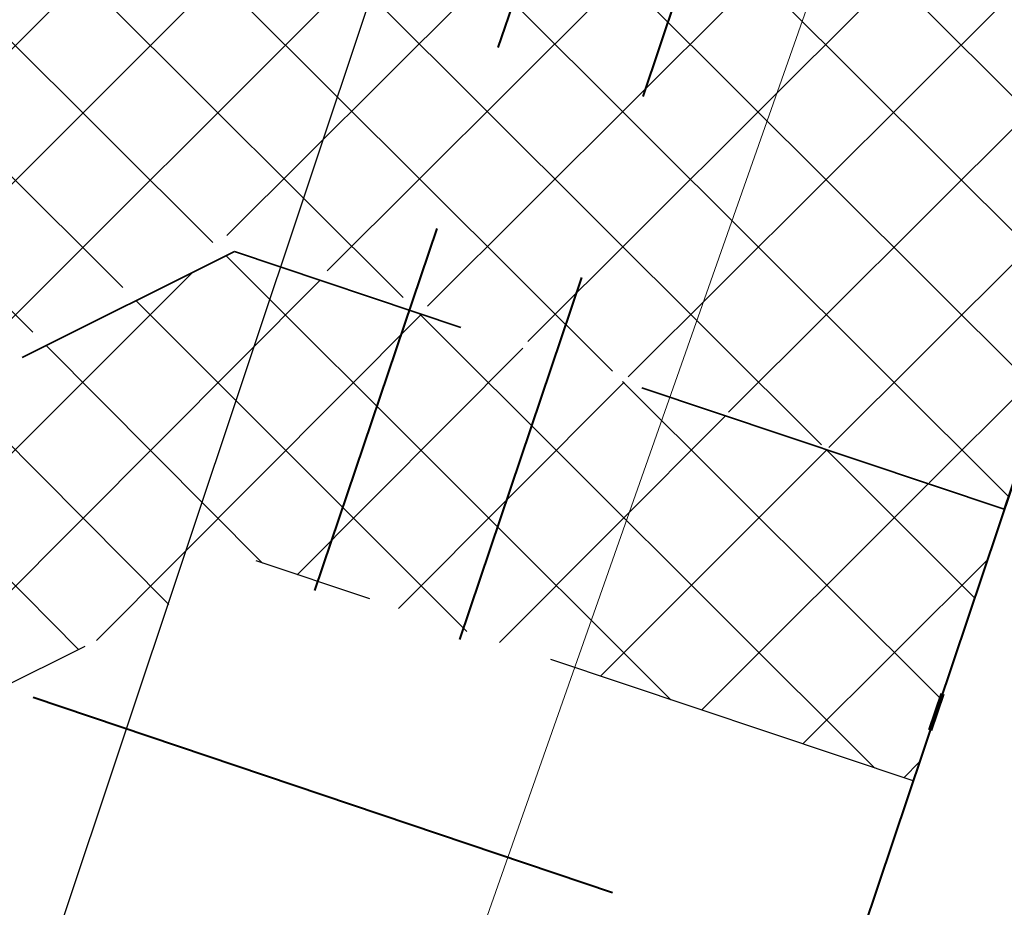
# Model space of a CAD drawing. Header units: metres. Extents: x 6599773 to 13199707, y 5688499 to 11377233.
# Tile 84 of 256: x 6599929.82 to 6599932.4, y 5688782.99 to 5688785.31. Entities that reach past the tile are written whole.
import ezdxf

# ---------------------------------------------------------------- set-up
doc = ezdxf.new("R2010")
doc.units = ezdxf.units.M
doc.header["$MEASUREMENT"] = 0
for name, pattern in [('1', [0]), ('3_EGBZ', [1.5, 1, -0.5]), ('9', [1, 0, -1]), ('BTO', [0]), ('BUG', [1.5, 1, -0.5]), ('GUK', [2, 1.5, -0.5])]:
    doc.linetypes.add(name, pattern=pattern)
for name, color, linetype, lineweight in [('_kolor chodnik', 50, '1', 0), ('_kolor zjazdy kostka', 7, '1', 0), ('_kolor zjazdy tłuczeń', 30, '1', 0), ('_kolor ścieżka', 10, '1', 0), ('_krawedz jezdni i pobocza', 7, 'BUG', 30), ('_kraweznik', 7, 'CONTINUOUS', 35), ('_linie rozgran', 100, '9', 90), ('_obrzeze', 10, 'BUG', 35), ('_przepusty', 172, '3_EGBZ', 40), ('AS__Nowe_granice', 140, 'CONTINUOUS', 30), ('Kontury', 90, 'GUK', 5), ('OTK_L_5', 7, 'CONTINUOUS', 5)]:
    doc.layers.add(name, color=color, linetype=linetype, lineweight=lineweight)
for name, color, linetype, lineweight, true_color in [('_kolor jezdnia', 7, '1', 0, 0x00dbdb), ('_kolor pobocze', 7, '1', 0, 0xff66ff), ('_podział mój', 7, 'BTO', 40, 0xdb70ff)]:
    doc.layers.add(name, color=color, linetype=linetype, lineweight=lineweight, true_color=true_color)
pattern_1 = [(45, (0, 0), (-0.1767766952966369, 0.1767766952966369), []), (135, (0, 0), (-0.1767766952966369, -0.1767766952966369), [])]

msp = doc.modelspace()

# ---------------------------------------------------------------- hatches: boundary and pattern name
at = {"layer": '_kolor chodnik'}
h = msp.add_hatch(dxfattribs=at)
h.set_pattern_fill('ANSI37', color=256, scale=2)
h.set_pattern_definition(pattern_1)
h.paths.add_polyline_path([(6599849.938171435, 5688542.085872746), (6599852.232147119, 5688548.938742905), (6599853.573135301, 5688548.489851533), (6599853.827082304, 5688549.248475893), (6599851.793849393, 5688549.929093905), (6599849.895278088, 5688548.982823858), (6599847.823506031, 5688542.793750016)])
edge = h.paths.add_edge_path()
edge.add_line((6600018.106075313, 5689087.454911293), (6600022.42781917, 5689091.229234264))
edge.add_line((6600022.42781917, 5689091.229234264), (6600020.233254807, 5689093.742094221))
edge.add_line((6600020.233254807, 5689093.742094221), (6600017.159471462, 5689091.057656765))
edge.add_arc((6600023.275194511, 5689085.3851404), 8.341433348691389, 137.1531559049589, 148.8016577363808)
edge.add_line((6600016.140105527, 5689089.706021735), (6600018.106075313, 5689087.454911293))
h.paths.add_polyline_path([(6600038.501784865, 5689187.592294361), (6600037.906968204, 5689187.700586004), (6600037.63829624, 5689186.224843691), (6600038.240083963, 5689186.115282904)])
h.paths.add_polyline_path([(6600069.098302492, 5689360.276020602), (6600068.321239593, 5689360.413462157), (6600068.064048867, 5689358.936495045), (6600068.836639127, 5689358.799546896)])
h.paths.add_polyline_path([(6600082.393785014, 5689362.950258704), (6600082.941124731, 5689366.103121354), (6600081.481377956, 5689366.361351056), (6600080.923159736, 5689363.210828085)])
h.paths.add_polyline_path([(6600074.022236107, 5689388.065861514), (6600072.983907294, 5689388.249860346), (6600072.723374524, 5689386.77253894), (6600073.760538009, 5689386.588865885)])
h.paths.add_polyline_path([(6600105.613104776, 5689486.405659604), (6600106.749499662, 5689489.711933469), (6600105.298891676, 5689490.233346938), (6600104.143487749, 5689486.917306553)], flags=17)
h.paths.add_polyline_path([(6600132.519778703, 5689678.737346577), (6600131.761827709, 5689678.896110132), (6600131.444670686, 5689677.429261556), (6600132.212256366, 5689677.269208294)])
h.paths.add_polyline_path([(6600156.649397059, 5689798.7449027), (6600156.48800471, 5689797.958860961), (6600157.450195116, 5689797.757316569), (6600157.615023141, 5689798.542205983)])
h.paths.add_polyline_path([(6600189.055358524, 5689948.643107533), (6600187.902868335, 5689948.884512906), (6600187.600024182, 5689947.417400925), (6600188.748131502, 5689947.176379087)])
edge = h.paths.add_edge_path()
edge.add_line((6600204.459383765, 5690032.969035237), (6600204.153258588, 5690031.227801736))
edge.add_arc((6600202.328347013, 5690027.299936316), 4.331100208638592, 41.85300125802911, 65.08011549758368, ccw=False)
edge.add_arc((6600032.90393149, 5690051.979071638), 174.020003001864, 352.8070218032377, 353.495463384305)
edge.add_arc((6600202.372679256, 5690027.343587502), 5.999999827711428, 55.12102442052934, 69.64815978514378)
edge = h.paths.add_edge_path()
edge.add_line((6600205.046027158, 5690040.265402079), (6600204.972740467, 5690038.483452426))
edge.add_arc((6600203.986269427, 5690044.401803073), 5.999999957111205, 279.4630688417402, 294.9140560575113)
edge.add_line((6600206.513819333, 5690038.960158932), (6600206.607027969, 5690041.030672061))
edge.add_arc((6600203.986269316, 5690044.401803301), 4.270000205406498, 284.3702444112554, 307.86193139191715, ccw=False)
edge = h.paths.add_edge_path()
edge.add_arc((6600203.547470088, 5690044.558759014), 6.446878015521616, 324.4350091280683, 356.2013368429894, ccw=False)
edge.add_arc((6600203.986269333, 5690044.401803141), 6.00000007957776, 323.2169970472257, 357.4193489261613)
h.paths.add_polyline_path([(6600208.910055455, 5690121.713696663), (6600208.146285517, 5690121.748120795), (6600207.125602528, 5690121.794124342), (6600209.971605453, 5690121.665851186)])
edge = h.paths.add_edge_path()
edge.add_line((6600238.769818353, 5690481.648294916), (6600240.338176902, 5690490.873746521))
edge.add_line((6600240.338176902, 5690490.873746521), (6600241.251295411, 5690510.829461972))
edge.add_line((6600241.251295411, 5690510.829461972), (6600239.524022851, 5690510.928942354))
edge.add_line((6600239.524022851, 5690510.928942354), (6600238.633343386, 5690491.167757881))
edge.add_line((6600238.633343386, 5690491.167757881), (6600234.579716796, 5690467.661262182))
edge.add_line((6600234.579716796, 5690467.661262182), (6600234.449796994, 5690464.966873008))
edge.add_arc((6600242.443669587, 5690464.607462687), 8.00194818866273, 177.4256738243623, 268.2543056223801)
edge.add_line((6600242.199903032, 5690456.609228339), (6600242.216657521, 5690457.359274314))
edge.add_line((6600242.216657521, 5690457.359274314), (6600242.305257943, 5690458.836738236))
edge.add_arc((6600242.444504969, 5690464.607952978), 5.772894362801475, 177.0298084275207, 268.6178439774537, ccw=False)
edge.add_line((6600236.679365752, 5690464.907083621), (6600236.951876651, 5690470.95443634))
edge.add_line((6600236.951876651, 5690470.95443634), (6600238.150786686, 5690478.210832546))
edge.add_line((6600238.150786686, 5690478.210832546), (6600238.769818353, 5690481.648294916))
h.paths.add_polyline_path([(6600238.769818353, 5690481.648294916), (6600238.150786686, 5690478.210832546), (6600239.670056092, 5690477.930590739), (6600240.266710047, 5690481.376366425)], flags=17)
edge = h.paths.add_edge_path()
edge.add_line((6600223.366500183, 5690460.339976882), (6600223.276803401, 5690457.948865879))
edge.add_arc((6600221.105749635, 5690465.64864014), 7.999999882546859, 285.7465040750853, 299.8464885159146)
edge.add_line((6600225.08717264, 5690458.709744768), (6600225.240084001, 5690461.623695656))
edge.add_arc((6600221.105749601, 5690465.648640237), 5.769999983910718, 293.06724420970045, 315.7681070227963, ccw=False)
edge = h.paths.add_edge_path()
edge.add_arc((6600220.025145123, 5690444.676291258), 5.77000016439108, 37.996647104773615, 59.94382588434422, ccw=False)
edge.add_line((6600224.572175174, 5690448.22839199), (6600224.817793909, 5690451.081798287))
edge.add_arc((6600220.025145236, 5690444.676291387), 7.999999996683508, 53.19588653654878, 68.15166733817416)
edge.add_line((6600223.00235276, 5690452.101669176), (6600222.91504296, 5690449.670427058))
edge = h.paths.add_edge_path()
edge.add_arc((6600221.105749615, 5690465.648640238), 7.999999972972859, 328.0222308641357, 357.0132597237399)
edge.add_line((6600229.094882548, 5690465.23180147), (6600229.218816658, 5690467.593604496))
edge.add_line((6600229.218816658, 5690467.593604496), (6600228.218919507, 5690467.645774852))
edge.add_line((6600228.218919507, 5690467.645774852), (6600227.891778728, 5690461.411918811))
h.paths.add_polyline_path([(6600200.980142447, 5690012.236744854), (6600202.31727834, 5690011.956662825), (6600202.522293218, 5690012.935421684), (6600201.182321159, 5690013.216097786)])
h.paths.add_polyline_path([(6600196.457878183, 5689983.98337835), (6600195.202332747, 5689984.246370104), (6600194.899091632, 5689982.777335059), (6600196.150355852, 5689982.515240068)])
edge = h.paths.add_edge_path()
edge.add_line((6600112.305909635, 5689517.99101877), (6600112.691041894, 5689519.807934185))
edge.add_line((6600112.691041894, 5689519.807934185), (6600113.245521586, 5689522.423769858))
edge.add_line((6600113.245521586, 5689522.423769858), (6600111.553124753, 5689522.782507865))
edge.add_line((6600111.553124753, 5689522.782507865), (6600107.405864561, 5689503.217226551))
edge.add_line((6600107.405864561, 5689503.217226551), (6600099.494506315, 5689480.361667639))
edge.add_line((6600099.494506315, 5689480.361667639), (6600099.182814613, 5689478.891218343))
edge.add_arc((6600107.008997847, 5689477.232359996), 8.000059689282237, 168.0325629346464, 257.7529108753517)
edge.add_line((6600105.311960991, 5689469.414366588), (6600105.784990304, 5689471.593619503))
edge.add_arc((6600107.008927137, 5689477.232314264), 5.769999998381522, 168.0321375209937, 257.7533362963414, ccw=False)
edge.add_line((6600101.364343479, 5689478.42879883), (6600101.647245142, 5689479.76342708))
edge.add_line((6600101.647245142, 5689479.76342708), (6600104.143487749, 5689486.917306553))
edge.add_line((6600104.143487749, 5689486.917306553), (6600105.298891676, 5689490.233346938))
edge.add_line((6600105.298891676, 5689490.233346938), (6600108.240043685, 5689498.809726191))
edge.add_line((6600108.240043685, 5689498.809726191), (6600112.305909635, 5689517.99101877))
h.paths.add_polyline_path([(6600136.009573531, 5689645.499114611), (6600138.333647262, 5689645.012304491), (6600138.661671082, 5689646.578318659), (6600134.869459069, 5689647.372651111)])
at = {"layer": '_kolor jezdnia'}
h = msp.add_hatch(dxfattribs=at)
h.set_pattern_fill('ANSI37', color=256, scale=2.2)
h.set_pattern_definition([(311.9999999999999, (0, 0), (0.2043648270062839, 0.1840109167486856), []), (41.99999999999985, (0, 0), (-0.1840109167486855, 0.2043648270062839), [])])
edge = h.paths.add_edge_path()
edge.add_line((6599833.066047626, 5688539.933393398), (6599850.649511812, 5688527.983462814))
edge.add_arc((6599857.337592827, 5688536.653968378), 10.95025544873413, 169.5012687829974, 232.3548431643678, ccw=False)
edge.add_arc((6599858.085851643, 5688536.618142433), 11.69295282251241, 162.2507788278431, 169.9967502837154, ccw=False)
edge.add_line((6599846.949484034, 5688540.182754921), (6599847.823506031, 5688542.793750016))
edge.add_line((6599847.823506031, 5688542.793750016), (6599849.895278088, 5688548.982823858))
edge.add_line((6599849.895278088, 5688548.982823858), (6599852.434748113, 5688556.56906746))
edge.add_line((6599852.434748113, 5688556.56906746), (6599928.48625871, 5688783.760284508))
edge.add_line((6599928.48625871, 5688783.760284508), (6599931.025728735, 5688791.34652811))
edge.add_line((6599931.025728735, 5688791.34652811), (6599996.657773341, 5688987.411326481))
edge.add_line((6599996.657773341, 5688987.411326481), (6599999.197243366, 5688994.997570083))
edge.add_line((6599999.197243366, 5688994.997570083), (6600021.930100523, 5689062.908193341))
edge.add_line((6600021.930100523, 5689062.908193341), (6600017.620224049, 5689067.371531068))
edge.add_line((6600017.620224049, 5689067.371531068), (6600016.714558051, 5689064.654078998))
edge.add_line((6600016.714558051, 5689064.654078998), (6600012.423620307, 5689051.835617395))
edge.add_line((6600012.423620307, 5689051.835617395), (6600009.884150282, 5689044.249373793))
edge.add_line((6600009.884150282, 5689044.249373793), (6599977.53516164, 5688947.612159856))
edge.add_line((6599977.53516164, 5688947.612159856), (6599974.995691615, 5688940.025916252))
edge.add_line((6599974.995691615, 5688940.025916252), (6599942.096912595, 5688841.746295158))
edge.add_line((6599942.096912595, 5688841.746295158), (6599939.557442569, 5688834.160051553))
edge.add_line((6599939.557442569, 5688834.160051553), (6599882.679288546, 5688664.246042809))
edge.add_line((6599882.679288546, 5688664.246042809), (6599880.139818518, 5688656.659799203))
edge.add_line((6599880.139818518, 5688656.659799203), (6599852.464543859, 5688573.984527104))
edge.add_line((6599852.464543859, 5688573.984527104), (6599842.470137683, 5688544.127903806))
edge.add_arc((6599835.706422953, 5688546.652910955), 7.219660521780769, 248.54809133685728, 339.52856074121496, ccw=False)
h.paths.add_polyline_path([(6600044.653202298, 5689172.271628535), (6600046.276244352, 5689181.431901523), (6600047.759199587, 5689189.801539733), (6600051.0603021, 5689208.432603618), (6600052.368792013, 5689215.817578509), (6600054.808584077, 5689229.587499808), (6600056.11707399, 5689236.972474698), (6600057.346666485, 5689243.912161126), (6600058.655146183, 5689251.297078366), (6600058.831439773, 5689252.292060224), (6600060.098987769, 5689259.445963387), (6600060.139929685, 5689259.677035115), (6600061.407468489, 5689266.830886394), (6600072.329030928, 5689328.470998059), (6600073.637511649, 5689335.855921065), (6600077.337304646, 5689356.73715072), (6600078.820259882, 5689365.106788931), (6600081.142794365, 5689378.214921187), (6600082.53851694, 5689386.092227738), (6600095.187867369, 5689457.483787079), (6600091.082877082, 5689465.8405575), (6600089.043088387, 5689454.328211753), (6600087.870641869, 5689447.711051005), (6600087.560133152, 5689445.958573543), (6600086.562151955, 5689440.326076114), (6600082.433200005, 5689417.022719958), (6600080.95024477, 5689408.65308175), (6600077.202698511, 5689387.502337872), (6600075.719743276, 5689379.132699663), (6600073.469199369, 5689366.430874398), (6600071.986244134, 5689358.061236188), (6600069.986864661, 5689346.776955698), (6600068.591142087, 5689338.899649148), (6600065.559290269, 5689321.78820693), (6600064.163567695, 5689313.91090038), (6600059.719426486, 5689288.828650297), (6600058.323703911, 5689280.951343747), (6600057.563846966, 5689276.662793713), (6600056.168124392, 5689268.785487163), (6600054.804920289, 5689261.091711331), (6600053.409197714, 5689253.214404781), (6600053.264817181, 5689252.399536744), (6600051.869094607, 5689244.522230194), (6600051.183555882, 5689240.653124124), (6600049.787833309, 5689232.775817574), (6600046.593849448, 5689214.749319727), (6600045.198126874, 5689206.872013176), (6600044.41754409, 5689202.466488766), (6600042.934588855, 5689194.096850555), (6600036.429952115, 5689157.38538759), (6600034.94699688, 5689149.01574938), (6600030.579776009, 5689124.367629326), (6600027.529365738, 5689107.151445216), (6600024.895072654, 5689094.014582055), (6600030.583685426, 5689094.264316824), (6600032.945013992, 5689106.191885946), (6600043.170247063, 5689163.901990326)])
edge = h.paths.add_edge_path()
edge.add_line((6600111.106812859, 5689535.144351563), (6600111.256844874, 5689535.85214863))
edge.add_line((6600111.256844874, 5689535.85214863), (6600112.915748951, 5689543.678261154))
edge.add_line((6600112.915748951, 5689543.678261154), (6600117.304772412, 5689564.384094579))
edge.add_line((6600117.304772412, 5689564.384094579), (6600119.067357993, 5689572.699339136))
edge.add_line((6600119.067357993, 5689572.699339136), (6600120.087667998, 5689577.512794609))
edge.add_line((6600120.087667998, 5689577.512794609), (6600121.64289057, 5689584.849775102))
edge.add_line((6600121.64289057, 5689584.849775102), (6600128.436769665, 5689616.900852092))
edge.add_line((6600128.436769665, 5689616.900852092), (6600129.991992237, 5689624.237832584))
edge.add_line((6600129.991992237, 5689624.237832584), (6600132.660554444, 5689636.827148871))
edge.add_line((6600132.660554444, 5689636.827148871), (6600133.208838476, 5689639.444704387))
edge.add_line((6600133.208838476, 5689639.444704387), (6600134.848957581, 5689647.274775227))
edge.add_line((6600134.848957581, 5689647.274775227), (6600138.97649476, 5689666.979995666))
edge.add_line((6600138.97649476, 5689666.979995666), (6600140.51410642, 5689674.320687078))
edge.add_line((6600140.51410642, 5689674.320687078), (6600145.209128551, 5689696.735129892))
edge.add_line((6600145.209128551, 5689696.735129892), (6600146.746740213, 5689704.075821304))
edge.add_line((6600146.746740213, 5689704.075821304), (6600151.462308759, 5689726.588354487))
edge.add_line((6600151.462308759, 5689726.588354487), (6600152.999920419, 5689733.929045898))
edge.add_line((6600152.999920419, 5689733.929045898), (6600155.244070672, 5689744.642813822))
edge.add_line((6600155.244070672, 5689744.642813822), (6600156.781682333, 5689751.983505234))
edge.add_line((6600156.781682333, 5689751.983505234), (6600161.635515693, 5689775.156126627))
edge.add_line((6600161.635515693, 5689775.156126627), (6600163.378142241, 5689783.475576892))
edge.add_line((6600163.378142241, 5689783.475576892), (6600163.850769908, 5689785.731942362))
edge.add_line((6600163.850769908, 5689785.731942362), (6600167.028500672, 5689800.90270461))
edge.add_line((6600167.028500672, 5689800.90270461), (6600179.490888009, 5689860.399222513))
edge.add_line((6600179.490888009, 5689860.399222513), (6600181.233514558, 5689868.718672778))
edge.add_line((6600181.233514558, 5689868.718672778), (6600181.84713393, 5689871.648144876))
edge.add_line((6600181.84713393, 5689871.648144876), (6600183.38474559, 5689878.988836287))
edge.add_line((6600183.38474559, 5689878.988836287), (6600184.935818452, 5689886.393792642))
edge.add_line((6600184.935818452, 5689886.393792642), (6600186.575937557, 5689894.223863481))
edge.add_line((6600186.575937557, 5689894.223863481), (6600194.051338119, 5689929.912074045))
edge.add_line((6600194.051338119, 5689929.912074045), (6600195.691457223, 5689937.742144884))
edge.add_line((6600195.691457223, 5689937.742144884), (6600202.915799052, 5689972.231779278))
edge.add_line((6600202.915799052, 5689972.231779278), (6600204.555918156, 5689980.061850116))
edge.add_line((6600204.555918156, 5689980.061850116), (6600206.062781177, 5689987.255744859))
edge.add_line((6600206.062781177, 5689987.255744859), (6600207.702900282, 5689995.085815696))
edge.add_line((6600207.702900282, 5689995.085815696), (6600210.232559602, 5690007.162628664))
edge.add_line((6600210.232559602, 5690007.162628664), (6600211.694938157, 5690014.144150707))
edge.add_arc((6600028.177652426, 5690052.584442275), 187.5000004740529, 348.1696294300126, 357.4195276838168)
edge.add_line((6600215.487522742, 5690044.142720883), (6600208.310270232, 5690026.480446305))
edge.add_arc((6600032.903933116, 5690051.97907145), 177.2500013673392, 348.1696294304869, 351.7289130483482, ccw=False)
edge.add_line((6600206.38894146, 5690015.640182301), (6600205.966941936, 5690013.625519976))
edge.add_line((6600205.966941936, 5690013.625519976), (6600204.326822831, 5690005.795449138))
edge.add_line((6600204.326822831, 5690005.795449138), (6600197.076961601, 5689971.183982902))
edge.add_line((6600197.076961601, 5689971.183982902), (6600195.334335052, 5689962.864532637))
edge.add_line((6600195.334335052, 5689962.864532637), (6600193.44722506, 5689953.855305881))
edge.add_line((6600193.44722506, 5689953.855305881), (6600191.909227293, 5689946.512771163))
edge.add_line((6600191.909227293, 5689946.512771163), (6600185.49684423, 5689915.899498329))
edge.add_line((6600185.49684423, 5689915.899498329), (6600183.856521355, 5689908.068454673))
edge.add_line((6600183.856521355, 5689908.068454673), (6600182.066605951, 5689899.523243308))
edge.add_line((6600182.066605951, 5689899.523243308), (6600180.32407057, 5689891.204228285))
edge.add_line((6600180.32407057, 5689891.204228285), (6600174.320344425, 5689862.541919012))
edge.add_line((6600174.320344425, 5689862.541919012), (6600172.577809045, 5689854.222903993))
edge.add_line((6600172.577809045, 5689854.222903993), (6600163.663810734, 5689811.666703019))
edge.add_line((6600163.663810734, 5689811.666703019), (6600162.023782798, 5689803.837067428))
edge.add_line((6600162.023782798, 5689803.837067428), (6600160.924220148, 5689798.587659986))
edge.add_line((6600160.924220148, 5689798.587659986), (6600159.279208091, 5689790.734229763))
edge.add_line((6600159.279208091, 5689790.734229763), (6600157.107250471, 5689780.365115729))
edge.add_line((6600157.107250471, 5689780.365115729), (6600155.462238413, 5689772.511685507))
edge.add_line((6600155.462238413, 5689772.511685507), (6600153.380318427, 5689762.572418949))
edge.add_line((6600153.380318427, 5689762.572418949), (6600151.735124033, 5689754.718118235))
edge.add_line((6600151.735124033, 5689754.718118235), (6600148.586504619, 5689739.686336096))
edge.add_line((6600148.586504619, 5689739.686336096), (6600146.885007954, 5689731.563243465))
edge.add_line((6600146.885007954, 5689731.563243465), (6600141.75088822, 5689707.052510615))
edge.add_line((6600141.75088822, 5689707.052510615), (6600140.110896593, 5689699.223048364))
edge.add_line((6600140.110896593, 5689699.223048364), (6600133.483561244, 5689667.583574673))
edge.add_line((6600133.483561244, 5689667.583574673), (6600131.860394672, 5689659.834436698))
edge.add_line((6600131.860394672, 5689659.834436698), (6600131.740984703, 5689659.26436315))
edge.add_line((6600131.740984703, 5689659.26436315), (6600130.117814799, 5689651.515209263))
edge.add_line((6600130.117814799, 5689651.515209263), (6600127.278733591, 5689637.961189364))
edge.add_line((6600127.278733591, 5689637.961189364), (6600126.924568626, 5689636.290366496))
edge.add_line((6600126.924568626, 5689636.290366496), (6600125.166244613, 5689627.995226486))
edge.add_line((6600125.166244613, 5689627.995226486), (6600118.009503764, 5689594.232298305))
edge.add_line((6600118.009503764, 5689594.232298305), (6600116.251179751, 5689585.937158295))
edge.add_line((6600116.251179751, 5689585.937158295), (6600113.665314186, 5689573.737975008))
edge.add_line((6600113.665314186, 5689573.737975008), (6600111.898534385, 5689565.402943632))
edge.add_line((6600111.898534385, 5689565.402943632), (6600104.889982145, 5689532.33911599))
edge.add_line((6600104.889982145, 5689532.33911599), (6600103.226635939, 5689524.492047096))
edge.add_line((6600103.226635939, 5689524.492047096), (6600096.623876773, 5689493.342605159))
edge.add_line((6600096.623876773, 5689493.342605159), (6600094.968986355, 5689485.53542763))
edge.add_line((6600094.968986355, 5689485.53542763), (6600094.300101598, 5689482.379870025))
edge.add_line((6600094.300101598, 5689482.379870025), (6600099.182814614, 5689478.891218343))
edge.add_line((6600099.182814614, 5689478.891218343), (6600099.494506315, 5689480.361667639))
edge.add_line((6600099.494506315, 5689480.361667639), (6600111.106812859, 5689535.144351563))
edge = h.paths.add_edge_path()
edge.add_arc((6600239.213891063, 5690851.4003676), 10.0000000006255, -2.8342403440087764, 76.13703556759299, ccw=False)
edge.add_line((6600249.201658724, 5690850.905901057), (6600249.082723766, 5690848.503524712))
edge.add_line((6600249.082723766, 5690848.503524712), (6600247.016487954, 5690806.767468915))
edge.add_line((6600247.016487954, 5690806.767468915), (6600246.092398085, 5690789.152178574))
edge.add_line((6600246.092398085, 5690789.152178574), (6600233.768116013, 5690572.015170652))
edge.add_line((6600233.768116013, 5690572.015170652), (6600228.959056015, 5690465.29620206))
edge.add_line((6600228.959056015, 5690465.29620206), (6600234.588724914, 5690465.017134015))
edge.add_line((6600234.588724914, 5690465.017134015), (6600239.26254019, 5690571.767576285))
edge.add_line((6600239.26254019, 5690571.767576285), (6600252.505038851, 5690806.400146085))
edge.add_line((6600252.505038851, 5690806.400146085), (6600254.569211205, 5690848.094521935))
edge.add_arc((6600262.559425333, 5690847.6989487), 7.999999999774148, 76.13703557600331, 177.1657596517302, ccw=False)
edge.add_line((6600264.476229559, 5690855.465921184), (6600241.609896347, 5690861.109083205))
edge = h.paths.add_edge_path()
edge.add_line((6600250.031475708, 5690451.625307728), (6600250.231741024, 5690455.772579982))
edge.add_line((6600250.231741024, 5690455.772579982), (6600246.257763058, 5690456.417303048))
edge.add_line((6600246.257763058, 5690456.417303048), (6600242.171761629, 5690456.61060902))
edge.add_arc((6600242.563100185, 5690464.586983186), 7.985968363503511, 176.9123644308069, 267.1911945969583, ccw=False)
edge.add_line((6600234.588724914, 5690465.017134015), (6600228.959056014, 5690465.29620206))
edge.add_arc((6600220.965133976, 5690465.657286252), 8.002072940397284, 267.8289300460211, 357.413716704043, ccw=False)
edge.add_line((6600220.661989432, 5690457.660957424), (6600212.406915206, 5690458.119572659))
edge.add_line((6600212.406915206, 5690458.119572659), (6600208.431872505, 5690457.817501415))
edge.add_line((6600208.431872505, 5690457.817501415), (6600208.233912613, 5690454.548331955))
edge.add_line((6600208.233912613, 5690454.548331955), (6600212.129565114, 5690453.127270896))
edge.add_line((6600212.129565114, 5690453.127270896), (6600218.640548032, 5690452.76554962))
edge.add_line((6600218.640548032, 5690452.76554962), (6600216.486747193, 5690452.885205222))
edge.add_line((6600216.486747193, 5690452.885205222), (6600220.46890539, 5690452.663974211))
edge.add_arc((6600220.025145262, 5690444.676291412), 7.999999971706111, -0.3386579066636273, 86.8201700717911, ccw=False)
edge.add_line((6600228.025005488, 5690444.629006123), (6600227.803602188, 5690439.649256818))
edge.add_line((6600227.803602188, 5690439.649256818), (6600226.885525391, 5690435.936828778))
edge.add_line((6600226.885525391, 5690435.936828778), (6600225.534849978, 5690405.967249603))
edge.add_line((6600225.534849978, 5690405.967249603), (6600226.115199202, 5690402.187514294))
edge.add_line((6600226.115199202, 5690402.187514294), (6600213.445139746, 5690121.008786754))
edge.add_line((6600213.445139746, 5690121.008786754), (6600213.352800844, 5690118.960058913))
edge.add_line((6600213.352800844, 5690118.960058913), (6600209.980184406, 5690044.131649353))
edge.add_arc((6600203.986269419, 5690044.401803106), 5.999999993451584, 257.4162346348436, 357.41934921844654, ccw=False)
edge.add_line((6600202.679069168, 5690038.545931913), (6600201.589735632, 5690033.666039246))
edge.add_line((6600201.589735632, 5690033.666039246), (6600203.67987942, 5690033.199458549))
edge.add_arc((6600202.372679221, 5690027.343587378), 5.999999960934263, -8.27108729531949, 77.41623506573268, ccw=False)
edge.add_line((6600208.310270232, 5690026.480446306), (6600215.487522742, 5690044.142720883))
edge.add_line((6600215.487522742, 5690044.142720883), (6600216.199687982, 5690059.944661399))
edge.add_line((6600216.199687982, 5690059.944661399), (6600216.537356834, 5690067.437056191))
edge.add_line((6600216.537356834, 5690067.437056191), (6600223.893528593, 5690230.66011469))
edge.add_line((6600223.893528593, 5690230.66011469), (6600224.231197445, 5690238.152509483))
edge.add_line((6600224.231197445, 5690238.152509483), (6600233.507835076, 5690443.987992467))
edge.add_arc((6600241.499722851, 5690443.627812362), 7.999999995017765, 87.29208981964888, 177.4195277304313, ccw=False)
edge.add_line((6600241.877677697, 5690451.618879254), (6600246.021541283, 5690451.422886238))
edge.add_line((6600246.021541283, 5690451.422886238), (6600246.427694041, 5690451.443388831))
edge.add_line((6600246.427694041, 5690451.443388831), (6600246.793970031, 5690451.461878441))
edge.add_line((6600246.793970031, 5690451.461878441), (6600250.031475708, 5690451.625307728))
edge = h.paths.add_edge_path()
edge.add_line((6600007.33756506, 5689086.20374581), (6600006.980466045, 5689080.740822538))
edge.add_line((6600006.980466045, 5689080.740822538), (6600007.229745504, 5689080.720859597))
edge.add_line((6600007.229745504, 5689080.720859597), (6600008.093335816, 5689080.601653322))
edge.add_line((6600008.093335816, 5689080.601653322), (6600008.702681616, 5689080.53831051))
edge.add_arc((6600008.140193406, 5689070.554142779), 9.999999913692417, -18.557800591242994, 86.77547804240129, ccw=False)
edge.add_line((6600017.620224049, 5689067.371531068), (6600021.930100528, 5689062.908193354))
edge.add_arc((6599734.83819726, 5689159.011261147), 302.7499967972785, 341.4922000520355, 343.8640860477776)
edge.add_arc((6600034.895369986, 5689072.315877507), 9.581213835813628, 98.63328270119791, 164.5273290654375, ccw=False)
edge.add_line((6600033.457137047, 5689081.788529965), (6600033.832640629, 5689081.798737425))
edge.add_line((6600033.832640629, 5689081.798737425), (6600034.422462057, 5689082.05700874))
edge.add_line((6600034.422462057, 5689082.05700874), (6600036.833623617, 5689082.139040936))
edge.add_line((6600036.833623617, 5689082.139040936), (6600036.730225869, 5689087.148851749))
edge.add_line((6600036.730225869, 5689087.148851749), (6600036.579860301, 5689087.134303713))
edge.add_arc((6600036.479565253, 5689093.136286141), 6.002820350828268, 169.1687651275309, 270.9573417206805, ccw=False)
edge.add_line((6600030.583685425, 5689094.264316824), (6600024.895072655, 5689094.014582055))
edge.add_arc((6600015.200558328, 5689096.162123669), 9.929528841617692, 271.0943432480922, 347.5094668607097, ccw=False)
edge.add_arc((6600014.909438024, 5689089.646776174), 3.446070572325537, 264.4236009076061, 278.0194998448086, ccw=False)
edge.add_line((6600014.574573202, 5689086.217014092), (6600014.299554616, 5689086.232508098))
edge.add_line((6600014.299554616, 5689086.232508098), (6600010.474232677, 5689086.448019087))
edge.add_line((6600010.474232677, 5689086.448019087), (6600007.33756506, 5689086.20374581))
edge = h.paths.add_edge_path()
edge.add_line((6600105.490725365, 5689463.953528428), (6600106.927559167, 5689464.047234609))
edge.add_line((6600106.927559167, 5689464.047234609), (6600107.835, 5689468.66))
edge.add_line((6600107.835, 5689468.66), (6600105.311960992, 5689469.414366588))
edge.add_arc((6600107.008997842, 5689477.232359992), 8.000059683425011, 168.0325628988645, 257.7529109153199, ccw=False)
edge.add_line((6600099.182814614, 5689478.891218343), (6600094.300101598, 5689482.379870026))
edge.add_arc((6600586.245114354, 5689378.10423892), 502.8750369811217, 168.032376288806, 169.9522165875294)
edge.add_line((6600091.082877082, 5689465.8405575), (6600095.187867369, 5689457.483787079))
edge.add_arc((6600103.06517392, 5689456.088064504), 8.000000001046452, 77.7533362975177, 169.9524553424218, ccw=False)
edge.add_line((6600104.762140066, 5689463.906012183), (6600105.490725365, 5689463.953528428))
at = {"layer": '_kolor pobocze'}
h = msp.add_hatch(dxfattribs=at)
h.set_pattern_fill('ANSI37', color=256, scale=2)
h.set_pattern_definition(pattern_1)
h.paths.add_polyline_path([(6599932.160925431, 5688783.321107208), (6599932.399290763, 5688784.03222046), (6599930.384830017, 5688784.706554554), (6599928.486258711, 5688783.760284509), (6599900.424162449, 5688699.929447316), (6599901.135372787, 5688699.691372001), (6599929.09885504, 5688783.227616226), (6599930.441347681, 5688783.896730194)])
h.paths.add_polyline_path([(6599863.82305472, 5688584.885679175), (6599865.461509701, 5688584.337302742), (6599865.699847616, 5688585.0483342), (6599863.76653706, 5688585.69550354), (6599861.867965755, 5688584.749233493), (6599852.434748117, 5688556.569067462), (6599852.907883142, 5688555.619781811), (6599862.297350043, 5688583.669249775), (6599862.358334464, 5688583.85143058), (6599862.480562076, 5688584.216565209)])
h.paths.add_polyline_path([(6599865.891775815, 5688591.038664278), (6599865.217260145, 5688592.39199476), (6599901.135372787, 5688699.691372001), (6599900.424162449, 5688699.929447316), (6599864.407435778, 5688592.335477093), (6599865.353705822, 5688590.436905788), (6599867.288949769, 5688589.789089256), (6599867.527342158, 5688590.500283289)])
at = {"layer": '_kolor zjazdy kostka'}
h = msp.add_hatch(dxfattribs=at)
h.set_pattern_fill('ANSI37', color=256, scale=2)
h.set_pattern_definition(pattern_1)
h.paths.add_polyline_path([(6600244.137440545, 5690813.934732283), (6600242.369522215, 5690814.022127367), (6600242.097568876, 5690808.528921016), (6600243.865482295, 5690808.44142671)])
h.paths.add_polyline_path([(6600247.012128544, 5690806.679412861), (6600247.44273645, 5690815.377295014), (6600247.393289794, 5690814.378518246), (6600247.113277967, 5690808.722537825)])
h.paths.add_polyline_path([(6600242.297085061, 5690788.088808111), (6600240.958726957, 5690788.155683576), (6600240.648818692, 5690782.664569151), (6600241.987258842, 5690782.599147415)])
h.paths.add_polyline_path([(6600245.558275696, 5690780.919298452), (6600246.037231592, 5690789.405686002), (6600244.985820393, 5690788.453468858), (6600244.612601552, 5690781.981345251)])
h.paths.add_polyline_path([(6600241.348405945, 5690723.711515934), (6600242.272017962, 5690722.691689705), (6600242.749709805, 5690731.155680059), (6600241.698138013, 5690730.203317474), (6600241.472690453, 5690726.27550499)])
h.paths.add_polyline_path([(6600225.772794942, 5690394.589141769), (6600224.731429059, 5690393.637598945), (6600224.461246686, 5690387.644646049), (6600225.412923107, 5690386.603142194)])
h.paths.add_polyline_path([(6600223.012390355, 5690333.280720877), (6600223.372595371, 5690341.272607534), (6600222.32835346, 5690340.318436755), (6600222.058239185, 5690334.324941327)])
h.paths.add_polyline_path([(6600215.496388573, 5690166.390602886), (6600215.856593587, 5690174.382489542), (6600214.812834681, 5690173.428760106), (6600214.542018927, 5690167.435062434)])
h.paths.add_polyline_path([(6600212.446537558, 5690121.053392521), (6600213.399499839, 5690120.010473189), (6600213.788744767, 5690128.503024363), (6600212.745135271, 5690127.54943145)])
h.paths.add_polyline_path([(6600209.977420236, 5690121.665589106), (6600210.225142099, 5690127.162117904), (6600207.346107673, 5690127.291879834), (6600207.119593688, 5690121.794395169)])
h.paths.add_polyline_path([(6600207.950178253, 5690070.725854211), (6600204.880846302, 5690070.828947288), (6600204.643784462, 5690065.333808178), (6600207.702521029, 5690065.204598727)])
h.paths.add_polyline_path([(6600200.981479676, 5690012.236464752), (6600199.969248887, 5690007.339980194), (6600201.282587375, 5690007.064882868), (6600202.31726072, 5690011.956666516)])
h.paths.add_polyline_path([(6600193.613960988, 5689970.406358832), (6600192.398010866, 5689970.660657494), (6600191.286205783, 5689965.274578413), (6600192.486379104, 5689965.023185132)])
h.paths.add_polyline_path([(6600189.061271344, 5689948.671423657), (6600189.984133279, 5689953.050774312), (6600188.818902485, 5689953.32186217), (6600187.908781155, 5689948.91282903)])
h.paths.add_polyline_path([(6600180.976201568, 5689915.317449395), (6600179.952861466, 5689910.421322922), (6600181.008474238, 5689910.200199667), (6600182.033843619, 5689915.09540201)])
h.paths.add_polyline_path([(6600176.508279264, 5689893.538690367), (6600177.476023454, 5689893.335973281), (6600178.603605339, 5689898.719146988), (6600177.636002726, 5689898.922290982)])
h.paths.add_polyline_path([(6600179.28182965, 5689859.401159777), (6600180.522246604, 5689860.211927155), (6600181.057490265, 5689860.561775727), (6600183.598022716, 5689860.029600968), (6600184.726606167, 5689865.412570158), (6600182.186324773, 5689865.943033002), (6600181.604764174, 5689866.832779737), (6600181.024456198, 5689867.720610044)])
h.paths.add_polyline_path([(6600160.20081012, 5689810.862606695), (6600159.232772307, 5689811.065842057), (6600158.207991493, 5689806.171529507), (6600159.17573568, 5689805.968812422)])
h.paths.add_polyline_path([(6600156.493917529, 5689797.987177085), (6600155.463416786, 5689793.068691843), (6600156.431160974, 5689792.865974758), (6600157.461419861, 5689797.784520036)])
edge = h.paths.add_edge_path()
edge.add_arc((6600173.111981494, 5689800.679690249), 5.999999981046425, 204.6731153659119, 239.5411154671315, ccw=False)
edge.add_arc((6600173.162096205, 5689800.685330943), 6.047914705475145, 168.3203586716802, 204.5234866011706, ccw=False)
edge.add_line((6600167.239404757, 5689801.909666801), (6600163.65166784, 5689784.781499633))
edge.add_arc((6600169.524220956, 5689783.551410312), 5.999999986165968, 139.2146049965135, 168.1696294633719, ccw=False)
edge.add_arc((6600169.524220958, 5689783.551410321), 5.999999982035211, 96.80962310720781, 139.2146050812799, ccw=False)
edge.add_line((6600168.81279652, 5689789.509083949), (6600170.070461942, 5689795.507731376))
h.paths.add_polyline_path([(6600163.526364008, 5689776.866746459), (6600166.051243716, 5689776.337874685), (6600167.179826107, 5689781.720838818), (6600164.653945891, 5689782.24992016), (6600163.941148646, 5689783.340449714), (6600163.493329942, 5689784.025580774), (6600161.750703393, 5689775.706130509), (6600162.438017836, 5689776.155376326)])
h.paths.add_polyline_path([(6600152.614191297, 5689774.643430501), (6600153.639138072, 5689779.536616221), (6600152.646757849, 5689779.74492896), (6600151.646447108, 5689774.846147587)])
h.paths.add_polyline_path([(6600150.121074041, 5689767.466820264), (6600148.177624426, 5689758.167954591), (6600149.115997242, 5689757.971390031), (6600151.066362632, 5689767.268392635)])
h.paths.add_polyline_path([(6600142.970741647, 5689739.332500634), (6600141.888449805, 5689734.142420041), (6600144.036614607, 5689733.695518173), (6600145.123068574, 5689738.882330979)])
h.paths.add_polyline_path([(6600136.256357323, 5689701.052153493), (6600137.154085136, 5689700.864096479), (6600138.287960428, 5689706.274871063), (6600137.38649247, 5689706.464182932)])
h.paths.add_polyline_path([(6600130.081494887, 5689667.099389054), (6600129.212847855, 5689667.281639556), (6600128.083282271, 5689661.898895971), (6600128.953953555, 5689661.716447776)])
h.paths.add_polyline_path([(6600128.397394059, 5689659.030340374), (6600127.554144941, 5689659.207226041), (6600126.493408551, 5689653.810049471), (6600127.269860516, 5689653.647397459)])
h.paths.add_polyline_path([(6600134.990411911, 5689640.633636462), (6600137.30714639, 5689640.148363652), (6600138.339560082, 5689645.040620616), (6600136.015486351, 5689645.500958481), (6600135.435178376, 5689646.388788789), (6600134.8548704, 5689647.276619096), (6600133.214751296, 5689639.446548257), (6600134.102581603, 5689640.026856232)])
h.paths.add_polyline_path([(6600122.164164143, 5689634.294831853), (6600121.024067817, 5689628.914244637), (6600122.015114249, 5689628.705875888), (6600123.155614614, 5689634.086346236)])
h.paths.add_polyline_path([(6600114.542075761, 5689593.450769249), (6600113.493359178, 5689593.398339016), (6600112.364315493, 5689588.045694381), (6600113.29076438, 5689587.547532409)])
h.paths.add_polyline_path([(6600110.194543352, 5689572.941097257), (6600109.207819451, 5689573.148880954), (6600108.06771793, 5689567.768269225), (6600109.050143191, 5689567.53521504)])
h.paths.add_polyline_path([(6600119.083213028, 5689565.540446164), (6600119.089125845, 5689565.542290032), (6600121.462438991, 5689565.065690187), (6600122.598093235, 5689570.447168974), (6600120.229622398, 5689570.949214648), (6600119.651446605, 5689571.8119627), (6600119.073270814, 5689572.72765526), (6600117.310757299, 5689564.412754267)])
h.paths.add_polyline_path([(6600101.698666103, 5689532.937884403), (6600100.730666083, 5689533.141679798), (6600099.694214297, 5689528.250234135), (6600100.669121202, 5689528.045267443)])
h.paths.add_polyline_path([(6600094.06402112, 5689496.827028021), (6600093.080194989, 5689497.033910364), (6600092.036590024, 5689492.143967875), (6600093.038865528, 5689491.933250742)])
h.paths.add_polyline_path([(6600083.709836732, 5689453.749808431), (6600082.738586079, 5689448.336231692), (6600084.647281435, 5689448.027407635), (6600085.606840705, 5689453.416583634)])
h.paths.add_polyline_path([(6600084.434394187, 5689446.825895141), (6600083.731191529, 5689446.921126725), (6600082.928047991, 5689442.491821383), (6600083.649300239, 5689442.394910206)])
h.paths.add_polyline_path([(6600078.04194071, 5689410.721110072), (6600078.996952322, 5689416.137564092), (6600078.0548333, 5689416.304853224), (6600077.111232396, 5689410.886043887)])
h.paths.add_polyline_path([(6600072.911565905, 5689386.768652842), (6600071.96046622, 5689381.312635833), (6600072.800073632, 5689381.163221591), (6600073.76645083, 5689386.590709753)])
h.paths.add_polyline_path([(6600082.887400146, 5689379.432062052), (6600085.278102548, 5689379.034943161), (6600086.160383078, 5689383.956496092), (6600083.759726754, 5689384.355378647), (6600083.152078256, 5689385.224725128), (6600082.544429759, 5689386.094071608), (6600081.148707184, 5689378.216765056), (6600082.018053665, 5689378.824413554)])
h.paths.add_polyline_path([(6600080.731401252, 5689363.247695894), (6600080.041469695, 5689363.369939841), (6600079.433821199, 5689364.239286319), (6600078.8261727, 5689365.108632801), (6600077.343217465, 5689356.73899459), (6600078.212563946, 5689357.346643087), (6600079.081910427, 5689357.954291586), (6600081.429189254, 5689357.564866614), (6600082.388748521, 5689362.980514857)])
h.paths.add_polyline_path([(6600069.104215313, 5689360.304336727), (6600070.063917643, 5689365.720487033), (6600069.2708267, 5689365.861009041), (6600068.327152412, 5689360.441778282)])
h.paths.add_polyline_path([(6600066.55061698, 5689345.891799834), (6600065.546169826, 5689346.069805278), (6600064.677796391, 5689341.145792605), (6600065.678290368, 5689340.968483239)])
h.paths.add_polyline_path([(6600061.138656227, 5689321.077501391), (6600060.270282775, 5689316.15348863), (6600061.250715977, 5689315.979734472), (6600062.127590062, 5689320.902245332)])
h.paths.add_polyline_path([(6600055.325252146, 5689288.11325564), (6600054.456878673, 5689283.189242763), (6600055.410852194, 5689283.020177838), (6600056.28317863, 5689287.917022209)])
h.paths.add_polyline_path([(6600048.045675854, 5689182.819289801), (6600050.371939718, 5689182.407116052), (6600051.314445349, 5689187.67761207), (6600048.980409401, 5689188.064690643), (6600048.372760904, 5689188.934037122), (6600047.765112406, 5689189.803383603), (6600046.306982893, 5689181.603992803), (6600046.972918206, 5689182.069462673)])
h.paths.add_polyline_path([(6600040.943690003, 5689201.374141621), (6600039.339175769, 5689201.66987967), (6600038.429882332, 5689196.244216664), (6600039.984130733, 5689195.958493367)])
h.paths.add_polyline_path([(6600032.993704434, 5689156.473759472), (6600032.278185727, 5689156.600537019), (6600031.299242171, 5689151.188930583), (6600032.034145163, 5689151.058111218)])
h.paths.add_polyline_path([(6600026.309179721, 5689123.603833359), (6600025.417362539, 5689118.683970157), (6600026.271201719, 5689118.532684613), (6600027.143528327, 5689123.456001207)])
h.paths.add_polyline_path([(6600013.302986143, 5689054.462576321), (6600015.84245617, 5689062.048819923), (6600014.576741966, 5689061.417973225), (6600012.672139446, 5689055.728290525)])
h.paths.add_polyline_path([(6599974.547216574, 5688938.686171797), (6599977.086686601, 5688946.272415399), (6599975.820972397, 5688945.641568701), (6599973.916369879, 5688939.951886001)])
h.paths.add_polyline_path([(6599942.102825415, 5688841.748139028), (6599940.837111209, 5688841.117292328), (6599938.932508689, 5688835.427609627), (6599939.563355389, 5688834.161895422)])
h.paths.add_polyline_path([(6599882.685201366, 5688664.247886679), (6599881.419487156, 5688663.617039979), (6599879.514884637, 5688657.927357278), (6599880.145731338, 5688656.661643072)])
h.paths.add_polyline_path([(6599851.799762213, 5688549.930937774), (6599853.832995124, 5688549.250319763), (6599855.420163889, 5688553.991722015), (6599853.386930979, 5688554.672340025), (6599852.913795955, 5688555.621625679), (6599852.440660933, 5688556.570911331), (6599849.901190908, 5688548.984667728)])
h.paths.add_polyline_path([(6600233.581687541, 5690586.458647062), (6600234.520016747, 5690585.337735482), (6600234.976631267, 5690593.42826699), (6600233.922640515, 5690592.499827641)])
h.paths.add_polyline_path([(6600231.728371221, 5690526.750719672), (6600230.676277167, 5690525.793817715), (6600230.420013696, 5690519.782861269), (6600231.363586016, 5690518.655686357)])
h.paths.add_polyline_path([(6600237.577122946, 5690639.505119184), (6600236.516490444, 5690638.540451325), (6600236.176926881, 5690632.541599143), (6600237.1204992, 5690631.41442423)])
h.paths.add_polyline_path([(6600238.927801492, 5690681.139540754), (6600239.8637879, 5690680.021427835), (6600240.320411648, 5690688.112122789), (6600239.268317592, 5690687.155220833)])
h.paths.add_polyline_path([(6600218.122284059, 5690224.814875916), (6600217.079933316, 5690223.862433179), (6600216.809648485, 5690217.865326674), (6600217.762143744, 5690216.822918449)])
h.paths.add_polyline_path([(6600219.363739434, 5690274.535639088), (6600220.315886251, 5690273.493612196), (6600220.675810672, 5690281.480778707), (6600219.633750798, 5690280.528598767)])
h.paths.add_polyline_path([(6600168.75986753, 5689856.554734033), (6600169.729143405, 5689856.351696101), (6600170.857343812, 5689861.737822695), (6600169.889741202, 5689861.940966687)])
h.paths.add_polyline_path([(6600168.841833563, 5689852.115601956), (6600167.871405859, 5689852.319339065), (6600166.844894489, 5689847.425845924), (6600167.816759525, 5689847.221809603)])
at = {"layer": '_kolor zjazdy tłuczeń'}
h = msp.add_hatch(dxfattribs=at)
h.set_pattern_fill('ANSI37', color=256, scale=2)
h.set_pattern_definition(pattern_1)
h.paths.add_polyline_path([(6600071.549915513, 5689302.460793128), (6600073.935758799, 5689315.923603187), (6600072.455752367, 5689307.378078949), (6600070.18534736, 5689307.780620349), (6600069.578764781, 5689308.649784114), (6600068.971093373, 5689309.519163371), (6600067.575256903, 5689301.641213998), (6600069.260243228, 5689302.866661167)])
h.paths.add_polyline_path([(6600061.817547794, 5689260.703309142), (6600065.383500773, 5689260.071483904), (6600066.168012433, 5689264.502572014), (6600062.602693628, 5689265.134284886), (6600061.995045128, 5689266.003631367), (6600061.387396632, 5689266.872977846), (6600060.119857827, 5689259.719126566), (6600060.016183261, 5689259.13399857), (6600060.948262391, 5689260.095703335)])
h.paths.add_polyline_path([(6600054.101614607, 5689275.791413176), (6600049.333868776, 5689276.636340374), (6600048.543124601, 5689272.206377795), (6600053.316520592, 5689271.360427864)])
h.paths.add_polyline_path([(6600051.34268793, 5689260.220330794), (6600046.555073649, 5689261.068779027), (6600045.676468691, 5689256.146596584), (6600050.470361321, 5689255.2970142)])
h.paths.add_polyline_path([(6600049.802584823, 5689251.528156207), (6600049.539279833, 5689250.042091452), (6600049.289205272, 5689248.630697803), (6600048.930258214, 5689246.604839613)])
h.paths.add_polyline_path([(6600047.721323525, 5689239.781743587), (6600042.90753096, 5689240.634259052), (6600042.029024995, 5689235.712631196), (6600046.848996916, 5689234.858426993)])
h.paths.add_polyline_path([(6600054.788512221, 5689229.629591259), (6600055.6578587, 5689230.237239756), (6600056.527205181, 5689230.844888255), (6600060.096539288, 5689230.21246394), (6600060.88099906, 5689234.64356124), (6600057.312299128, 5689235.275873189), (6600056.704650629, 5689236.14521967), (6600056.097002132, 5689237.01456615)])
h.paths.add_polyline_path([(6600057.588282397, 5689245.431189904), (6600057.878424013, 5689247.068717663), (6600058.10910775, 5689248.3706716), (6600058.373376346, 5689249.86217484), (6600058.504225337, 5689250.600672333), (6600058.635074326, 5689251.339169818), (6600057.326594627, 5689243.954252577), (6600057.45744362, 5689244.692750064)])
h.paths.add_polyline_path([(6600060.078915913, 5689259.488054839), (6600058.707693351, 5689251.74902368), (6600059.921441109, 5689252.59739889), (6600060.44638631, 5689252.964320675), (6600064.013130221, 5689252.332355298), (6600064.79763678, 5689256.763444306), (6600061.231480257, 5689257.395305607), (6600060.428796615, 5689258.543683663), (6600060.016183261, 5689259.13399857)])
h.paths.add_polyline_path([(6600045.045701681, 5689224.629602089), (6600040.20387674, 5689225.487657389), (6600039.325271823, 5689220.565475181), (6600044.164575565, 5689219.707844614)])
h.paths.add_polyline_path([(6600051.787256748, 5689212.690831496), (6600053.525949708, 5689213.906128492), (6600057.097267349, 5689213.273352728), (6600057.138836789, 5689213.504594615), (6600056.66590427, 5689210.837125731), (6600057.968703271, 5689218.191788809), (6600054.397410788, 5689218.824560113), (6600053.182113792, 5689220.563253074)])
h.paths.add_polyline_path([(6600044.633130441, 5689172.313719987), (6600043.111886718, 5689163.72798571), (6600043.700838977, 5689164.139646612), (6600044.850579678, 5689164.943282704), (6600047.152038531, 5689164.535343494), (6600048.158051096, 5689170.165629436), (6600045.848427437, 5689170.575027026), (6600045.240778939, 5689171.444373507)])
h.paths.add_polyline_path([(6600011.907726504, 5689061.848868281), (6600010.453106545, 5689062.306448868), (6600008.865937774, 5689057.565046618), (6600010.288358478, 5689057.088895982)])
h.paths.add_polyline_path([(6599999.108043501, 5688990.005704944), (6599999.422098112, 5688989.900576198), (6600001.206211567, 5688989.303350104), (6600002.79531364, 5688994.044105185), (6600000.695212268, 5688994.747107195), (6599999.748942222, 5688996.645678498), (6599997.209472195, 5688989.059434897), (6599999.003277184, 5688989.953488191)])
h.paths.add_polyline_path([(6599973.119757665, 5688946.053893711), (6599971.697336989, 5688946.530044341), (6599970.110168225, 5688941.788642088), (6599971.532588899, 5688941.312491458)])
h.paths.add_polyline_path([(6599938.129983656, 5688841.527773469), (6599936.707562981, 5688842.003924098), (6599935.120394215, 5688837.262521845), (6599936.542814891, 5688836.786371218)])
h.paths.add_polyline_path([(6599930.364758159, 5688784.748646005), (6599932.399290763, 5688784.032220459), (6599933.988392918, 5688788.772975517), (6599931.951926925, 5688789.490048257), (6599931.478791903, 5688790.439333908), (6599931.005656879, 5688791.388619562), (6599928.466186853, 5688783.802375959), (6599929.415472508, 5688784.275510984)])
h.paths.add_polyline_path([(6599878.712359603, 5688664.027521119), (6599877.289938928, 5688664.503671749), (6599875.702770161, 5688659.762269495), (6599877.125190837, 5688659.286118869)])
at = {"layer": '_kolor ścieżka'}
h = msp.add_hatch(dxfattribs=at)
h.set_pattern_fill('ANSI37', color=10, scale=2)
h.set_pattern_definition(pattern_1)
edge = h.paths.add_edge_path()
edge.add_line((6599877.145262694, 5688659.244027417), (6599854.614951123, 5688591.938475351))
edge.add_line((6599854.614951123, 5688591.938475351), (6599854.214414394, 5688589.387325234))
edge.add_line((6599854.214414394, 5688589.387325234), (6599839.435327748, 5688545.233719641))
edge.add_arc((6599834.52303551, 5688547.748213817), 5.518450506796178, 246.5150871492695, 332.8930934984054, ccw=False)
edge.add_line((6599832.323891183, 5688542.68688393), (6599836.925902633, 5688539.594394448))
edge.add_arc((6599835.881373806, 5688546.528699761), 7.012533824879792, 278.5661808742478, 339.9794081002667)
edge.add_line((6599842.470137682, 5688544.127903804), (6599857.359687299, 5688588.607952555))
edge.add_line((6599857.359687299, 5688588.607952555), (6599857.303782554, 5688591.591210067))
edge.add_line((6599857.303782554, 5688591.591210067), (6599879.508971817, 5688657.925513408))
edge.add_line((6599879.508971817, 5688657.925513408), (6599879.193548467, 5688658.558370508))
edge.add_line((6599879.193548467, 5688658.558370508), (6599877.145262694, 5688659.244027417))
h.paths.add_polyline_path([(6599879.193548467, 5688658.558370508), (6599879.508971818, 5688657.925513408), (6599881.413574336, 5688663.615196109), (6599880.780717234, 5688663.299772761), (6599878.732431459, 5688663.985429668), (6599877.145262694, 5688659.244027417)])
h.paths.add_polyline_path([(6599938.926595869, 5688835.425765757), (6599938.61117252, 5688836.058622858), (6599936.562886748, 5688836.744279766), (6599878.732431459, 5688663.985429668), (6599880.780717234, 5688663.299772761), (6599881.413574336, 5688663.615196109)])
h.paths.add_polyline_path([(6599974.364844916, 5688941.291630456), (6599974.049421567, 5688941.924487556), (6599972.001135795, 5688942.610144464), (6599936.562886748, 5688836.744279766), (6599938.61117252, 5688836.058622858), (6599938.926595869, 5688835.425765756)])
h.paths.add_polyline_path([(6599974.049421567, 5688941.924487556), (6599974.364844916, 5688941.291630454), (6600009.253303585, 5689045.515087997), (6600008.937880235, 5689046.147945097), (6600006.889594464, 5689046.833602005), (6599972.001135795, 5688942.610144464)])
h.paths.add_polyline_path([(6600008.937880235, 5689046.147945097), (6600009.253303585, 5689045.515087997), (6600011.157906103, 5689051.204770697), (6600010.525049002, 5689050.889347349), (6600008.476763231, 5689051.575004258), (6600006.889594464, 5689046.833602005)])
edge = h.paths.add_edge_path()
edge.add_arc((6599858.085851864, 5688536.618142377), 11.69295304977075, 162.2507788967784, 169.9967501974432)
edge.add_line((6599846.570656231, 5688538.649255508), (6599849.824991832, 5688528.706403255))
edge.add_line((6599849.824991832, 5688528.706403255), (6599853.135519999, 5688528.731057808))
edge.add_line((6599853.135519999, 5688528.731057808), (6599849.868997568, 5688538.728963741))
edge.add_line((6599849.868997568, 5688538.728963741), (6599850.886451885, 5688541.768438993))
edge.add_line((6599850.886451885, 5688541.768438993), (6599849.938171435, 5688542.085872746))
edge.add_line((6599849.938171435, 5688542.085872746), (6599847.823506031, 5688542.793750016))
edge.add_line((6599847.823506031, 5688542.793750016), (6599846.949484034, 5688540.182754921))
edge = h.paths.add_edge_path()
edge.add_arc((6600008.743460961, 5689068.123037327), 7.659999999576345, 341.4922000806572, 372.1491631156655)
edge.add_line((6600016.231900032, 5689069.735141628), (6600014.371922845, 5689078.374983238))
edge.add_arc((6600008.140193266, 5689070.554142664), 10.00000004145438, 51.45178747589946, 78.26461791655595)
edge.add_line((6600010.174112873, 5689080.345116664), (6600010.018184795, 5689077.577393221))
edge.add_arc((6600009.814745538, 5689075.098871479), 2.486856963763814, 14.594442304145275, 85.30763078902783, ccw=False)
edge.add_line((6600012.221360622, 5689075.725498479), (6600013.747330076, 5689068.637167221))
edge.add_line((6600013.747330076, 5689068.637167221), (6600013.596857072, 5689066.921144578))
edge.add_line((6600013.596857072, 5689066.921144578), (6600008.476763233, 5689051.575004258))
edge.add_line((6600008.476763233, 5689051.575004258), (6600010.525049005, 5689050.88934735))
edge.add_line((6600010.525049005, 5689050.88934735), (6600011.157906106, 5689051.204770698))
edge.add_line((6600011.157906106, 5689051.204770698), (6600016.00728921, 5689065.691494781))

# ---------------------------------------------------------------- linework, layer by layer
at = {"layer": '_krawedz jezdni i pobocza'}
for p, q in [((6599929.098855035, 5688783.227616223), (6599930.44134768, 5688783.896730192)), ((6599932.160925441, 5688783.321107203), (6599930.441347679, 5688783.89673019))]:
    msp.add_line(p, q, dxfattribs=at)
at = {"layer": '_kraweznik'}
msp.add_line((6599933.988392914, 5688788.772975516), (6599932.399290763, 5688784.032220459), dxfattribs=at)
at = {"layer": '_linie rozgran', "lineweight": 90, "ltscale": 2}
msp.add_lwpolyline([(6600030.348422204, 5689076.243038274), (6599864.024958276, 5688580.051650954), (6599850.199901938, 5688538.618809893), (6599851.513, 5688534.393), (6599854.081261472, 5688528.283242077), (6599846.604379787, 5688533.136720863), (6599838.554236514, 5688539.011790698), (6599831.01, 5688544.560000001), (6599831.36575498, 5688545.645937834), (6599834.825033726, 5688543.342750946), (6599838.712247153, 5688545.593856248), (6599853.455783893, 5688589.641253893), (6599853.466151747, 5688593.232024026), (6600012.715234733, 5689068.96212712)], dxfattribs=at)
at = {"layer": '_obrzeze'}
for p, q in [((6599928.48625871, 5688783.760284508), (6599930.384830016, 5688784.706554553)), ((6599932.399290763, 5688784.032220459), (6599930.384830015, 5688784.706554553))]:
    msp.add_line(p, q, dxfattribs=at)
at = {"layer": '_podział mój'}
msp.add_line((6600030.348422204, 5689076.243038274), (6599864.024958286, 5688580.051650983), dxfattribs=at)
at = {"layer": '_przepusty'}
for p, q in [((6599932.833341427, 5688790.451752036), (6599930.434214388, 5688783.345825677)), ((6599933.212324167, 5688790.323798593), (6599930.813197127, 5688783.217872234))]:
    msp.add_line(p, q, dxfattribs=at)
at = {"layer": '_przepusty', "linetype": 'ByBlock'}
msp.add_line((6599929.858047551, 5688783.540353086), (6599931.373978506, 5688783.028539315), dxfattribs=at)
at = {"layer": 'AS__Nowe_granice'}
msp.add_lwpolyline([(6600029.73, 5689082.04), (6599862.41, 5688580.59)], dxfattribs=at)
at = {"layer": 'Kontury', "color": 3, "linetype": '1'}
msp.add_lwpolyline([(6599964.506, 5688886.5668), (6599896.5208, 5688682.8184)], dxfattribs=at)
at = {"layer": 'OTK_L_5', "color": 7}
msp.add_lwpolyline([(6599926.778, 5688770.844), (6599936.275, 5688797.824)], dxfattribs=at)

doc.saveas('drawing.dxf')
